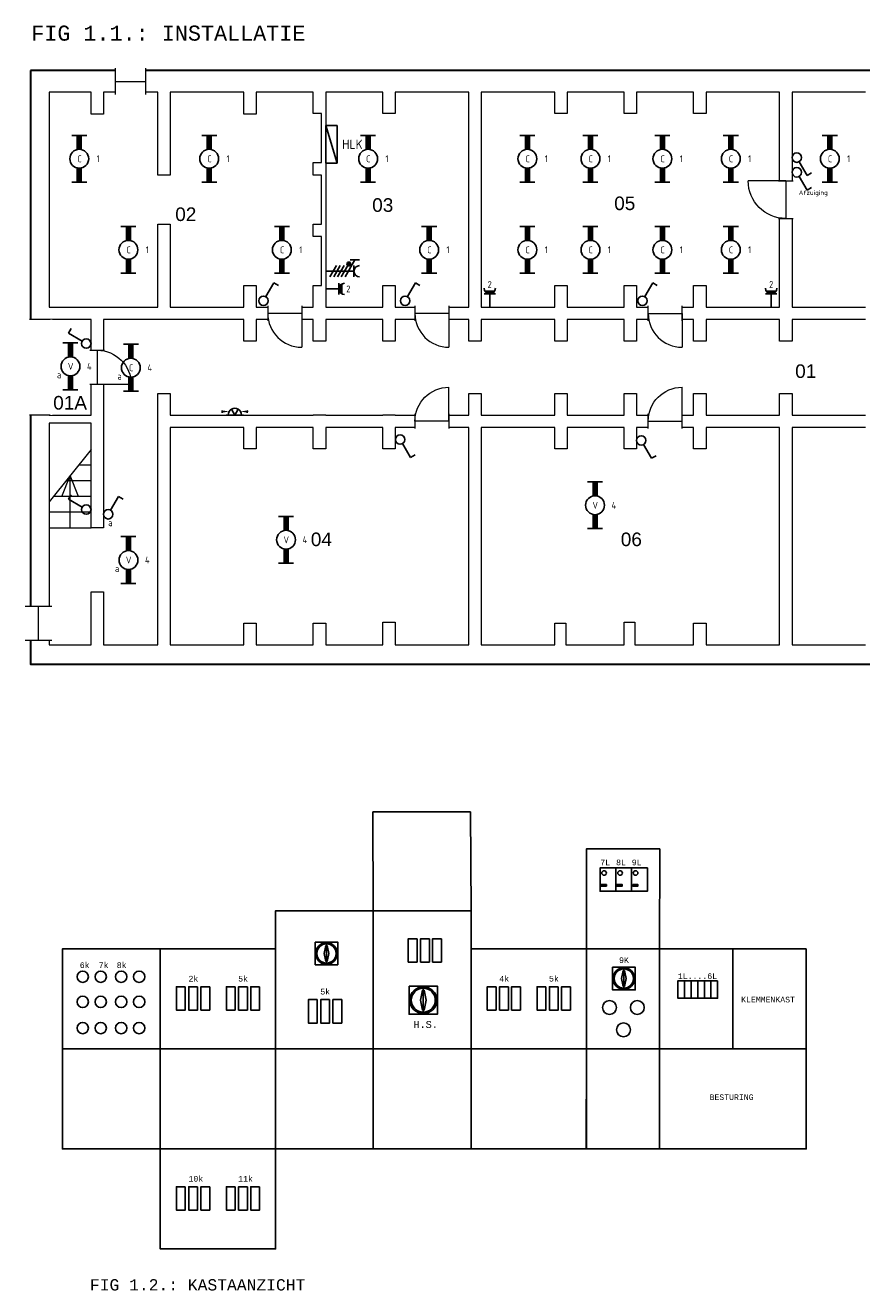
# Model space of a CAD drawing. Extents: x -138 to 45249, y -16608 to 16935.
# Tile 1 of 2: x -138 to 22041, y -16608 to 16935. Entities that reach past the tile are written whole.
import ezdxf
from ezdxf.enums import TextEntityAlignment as Align

# ---------------------------------------------------------------- set-up
doc = ezdxf.new("R2010")
doc.units = 0
doc.header["$LTSCALE"] = 100
doc.header["$MEASUREMENT"] = 0
doc.set_wipeout_variables(frame=1)
for name, color, linetype in [('15', 7, 'Continuous'), ('EL$1----', 3, 'Continuous'), ('EL6112--', 3, 'Continuous'), ('EL6221--', 3, 'Continuous'), ('EL6222--', 3, 'Continuous'), ('EL6311--', 3, 'Continuous'), ('Kastaanzicht', 2, 'Continuous'), ('Text', 1, 'Continuous')]:
    doc.layers.add(name, color=color, linetype=linetype)
for name, color, linetype, lineweight in [('X-L21_C_buitenwanden', 253, 'Continuous', 30), ('X-L22_C_binnenwand', 253, 'Continuous', 13), ('X-L24_C_trappen hellingen', 253, 'Continuous', 5), ('X-L32_C_binnenwandopeningen', 253, 'Continuous', 5), ('X-T22_C_ruimtelabel', 253, 'Continuous', 5)]:
    doc.layers.add(name, color=color, linetype=linetype, lineweight=lineweight)
doc.styles.add('MONOTXT', font='MONOTXT')
doc.styles.add('STABICAD-012', font='ISOCP.SHX', dxfattribs={"height": 120})
doc.styles.add('STABICAD-018', font='ISOCP.SHX', dxfattribs={"height": 180})
doc.styles.add('STABICAD-025', font='ISOCP.SHX', dxfattribs={"height": 250})
doc.styles.get("Standard").update_dxf_attribs({"font": 'arial.ttf'})

# ---------------------------------------------------------------- blocks, each defined once
blk = doc.blocks.new('DVDVB_24_-S-_TrapOp')
at = {"color": 0, "lineweight": -2}
for p, q in [((0.15, 1), (0.15, 0)), ((0.75, 1), (0.25, 0)), ((0.3, 1), (0.3, 0.1)), ((0.45, 1), (0.45, 0.4)), ((0.6, 1), (0.6, 0.7)), ((0.3, 0.7), (0.5, 0.5)), ((0, 0.5), (0.5, 0.5)), ((0.3, 0.3), (0.5, 0.5))]:
    blk.add_line(p, q, dxfattribs=at)
at = {"color": 0, "lineweight": -2, "flags": 128}
blk.add_lwpolyline([(0, 1), (1, 1), (1, 0), (0, 0)], close=True, dxfattribs=at)
blk = doc.blocks.new('DVDVB_32_-S-_Raam')
at = {"linetype": 'Continuous', "lineweight": 13}
blk.add_wipeout([(0, 0.5), (1, 0.5), (1, -0.5), (0, -0.5)], dxfattribs=at)
at = {"color": 1, "linetype": 'ByBlock', "lineweight": -2}
for p, q in [((0, -0.5), (0, 0.5)), ((1, -0.5), (1, 0.5)), ((0, 0), (1, 0))]:
    blk.add_line(p, q, dxfattribs=at)
blk = doc.blocks.new('DVDVB_32_-S-_DoorgangRuimte')
at = {"linetype": 'Continuous', "lineweight": 13}
blk.add_wipeout([(0, 0.6), (1, 0.6), (1, -0.6), (0, -0.6)], dxfattribs=at)
at = {"color": 7, "linetype": 'ByBlock', "lineweight": 13}
for p, q in [((0, -0.5), (0, 0.5)), ((1, -0.5), (1, 0.5))]:
    blk.add_line(p, q, dxfattribs=at)
blk = doc.blocks.new('DVDVB_32_-S-_Deur')
at = {"linetype": 'Continuous', "lineweight": 13}
blk.add_wipeout([(0, -0.5), (1, -0.5), (1, 0.5), (0, 0.5)], dxfattribs=at)
at = {"color": 0, "linetype": 'ByBlock', "lineweight": -2}
for p, q in [((0, -0.5), (0, 0.5)), ((1, -0.5), (1, 0.5)), ((0, 0), (1, 0))]:
    blk.add_line(p, q, dxfattribs=at)
blk = doc.blocks.new('DVDVB_32_-S-_DraairichtingEnkel')
at = {"color": 0, "linetype": 'ByBlock', "lineweight": -2}
blk.add_line((0, 0), (0, 1), dxfattribs=at)
blk.add_arc((0, 0), 1, 0, 90, dxfattribs=at)
blk = doc.blocks.new('CE_1114A1')
at = {"color": 0, "linetype": 'Continuous'}
for p, q in [((0.62, 1.08), (2.74, 4.75)), ((2.74, 4.75), (3.95, 4.05))]:
    blk.add_line(p, q, dxfattribs=at)
blk.add_circle((0, 0), 1.25, dxfattribs=at)
at = {"color": 0, "linetype": 'Continuous', "style": 'STABICAD-018', "flags": 1}
for tag in ['ARTICLECODE', 'CODING']:
    blk.add_attdef(tag, text='', height=1.8, dxfattribs=at).set_placement((0, 0), align=Align.MIDDLE)
at = {"color": 0, "linetype": 'Continuous', "style": 'STABICAD-018'}
blk.add_attdef('CIRCUITSWITCH', text='', height=1.8, dxfattribs=at).set_placement((3, 0.08), align=Align.MIDDLE_LEFT)
blk = doc.blocks.new('*U8')
at = {"color": 0, "linetype": 'Continuous'}
for p, q in [((-6.2, 2), (-6.2, -2)), ((6.2, 2), (6.2, -2))]:
    blk.add_line(p, q, dxfattribs=at)
blk.add_circle((0, 0), 2.5, dxfattribs=at)
for points in [[(-2.5, 0.75), (-6.2, 0.75), (-2.5, -0.75), (-6.2, -0.75)], [(2.5, 0.75), (6.2, 0.75), (2.5, -0.75), (6.2, -0.75)]]:
    blk.add_solid(points, dxfattribs=at)
at = {"color": 0, "linetype": 'Continuous', "style": 'STABICAD-018'}
for tag, p in [('PANEL', (0, 8)), ('CIRCUIT', (0, 5)), ('SUBCIRCUIT', (4.5, 5)), ('LIGHTFIXTURECODE', (0, 0)), ('SWITCHCODE', (4.5, -3))]:
    blk.add_attdef(tag, text='', height=1.8, dxfattribs=at).set_placement(p, align=Align.MIDDLE)
blk = doc.blocks.new('*U9')
at = {"color": 0, "linetype": 'Continuous'}
for p, q in [((-6.2, 2), (-6.2, -2)), ((6.2, 2), (6.2, -2))]:
    blk.add_line(p, q, dxfattribs=at)
blk.add_circle((0, 0), 2.5, dxfattribs=at)
for points in [[(-2.5, 0.75), (-6.2, 0.75), (-2.5, -0.75), (-6.2, -0.75)], [(2.5, 0.75), (6.2, 0.75), (2.5, -0.75), (6.2, -0.75)]]:
    blk.add_solid(points, dxfattribs=at)
at = {"color": 0, "linetype": 'Continuous', "style": 'STABICAD-018'}
for tag, p in [('PANEL', (0, 8)), ('CIRCUIT', (0, 5)), ('SUBCIRCUIT', (4.5, 5)), ('LIGHTFIXTURECODE', (0, 0)), ('SWITCHCODE', (4.5, -3))]:
    blk.add_attdef(tag, text='', height=1.8, dxfattribs=at).set_placement(p, align=Align.MIDDLE)
blk = doc.blocks.new('111304AWP')
at = {"color": 0, "linetype": 'Continuous'}
for p, q in [((1.3, 5.25), (-1.3, 5.25)), ((1.16, 5.05), (-1.16, 5.05)), ((0.96, 4.85), (-0.96, 4.85)), ((0.65, 4.65), (-0.65, 4.65))]:
    blk.add_line(p, q, dxfattribs=at)
blk = doc.blocks.new('*U13')
at = {"color": 0, "linetype": 'Continuous'}
for p, q in [((-1.5, 4.5), (1.5, 4.5)), ((0, 1), (0, 4.5))]:
    blk.add_line(p, q, dxfattribs=at)
blk.add_arc((0, 6), 1.5, 180, 0, dxfattribs=at)
blk.add_blockref('111304AWP', (0, 0), dxfattribs=at)
at = {"color": 0, "linetype": 'Continuous', "style": 'STABICAD-018'}
for tag, p in [('PANEL', (0, 11.5)), ('CIRCUIT', (0, 8.5)), ('SUBCIRCUIT', (4.5, 8.5)), ('ARTICLECODE', (0, 0))]:
    blk.add_attdef(tag, text='', height=1.8, dxfattribs=at).set_placement(p, align=Align.MIDDLE)
at = {"color": 0, "linetype": 'Continuous', "style": 'STABICAD-018', "flags": 1}
blk.add_attdef('POWERCODE', text='', height=1.8, dxfattribs=at).set_placement((13, 8.5), align=Align.MIDDLE)
blk = doc.blocks.new('111304D')
at = {"color": 0, "linetype": 'Continuous'}
for p, q in [((-3, 9.98), (-3, 7.48)), ((-3, 8.73), (1.5, 6.13)), ((-1.5, 8.5), (1.5, 8.5)), ((1.5, 5.13), (-1.5, 6.87)), ((0, 1), (0, 8.5)), ((1.5, 4.13), (-1.5, 5.87)), ((1.5, 3.13), (-1.5, 4.87)), ((1.5, 2.13), (-1.5, 3.87))]:
    blk.add_line(p, q, dxfattribs=at)
at = {"color": 0, "linetype": 'Continuous', "const_width": 0.5}
blk.add_lwpolyline([(-1.68, 7.12, 1), (-2.18, 7.12, 1)], format="xyb", close=True, dxfattribs=at)
at = {"color": 0, "linetype": 'Continuous'}
blk.add_circle((-1.93, 7.12), 0.5, dxfattribs=at)
blk.add_arc((0, 10), 1.5, 180, 0, dxfattribs=at)
at = {"color": 0, "linetype": 'Continuous', "style": 'STABICAD-018'}
for tag, p in [('CIRCUIT', (0, 12.5)), ('PANEL', (0, 15.5)), ('SUBCIRCUIT', (4.5, 12.5)), ('ARTICLECODE', (0, 0))]:
    blk.add_attdef(tag, text='', height=1.8, dxfattribs=at).set_placement(p, align=Align.MIDDLE)
at = {"color": 0, "linetype": 'Continuous', "style": 'STABICAD-018', "flags": 1}
blk.add_attdef('POWERCODE', text='', height=1.8, dxfattribs=at).set_placement((13, 12.5), align=Align.MIDDLE)
blk = doc.blocks.new('E00528')
at = {"color": 0, "linetype": 'Continuous'}
for p, q in [((-2.33, 0.99), (2.33, 0.99)), ((0, 0.99), (-0.89, 2.54)), ((0, 0.99), (0.89, 2.54))]:
    blk.add_line(p, q, dxfattribs=at)
for centre, radius, start, end in [((0.23, 1.91), 3.56, 174.9809, 185.0191), ((0, 0.99), 1.78, 359.9997, 180.0003), ((-0.23, 1.91), 3.56, 354.9809, 5.0191)]:
    blk.add_arc(centre, radius, start, end, dxfattribs=at)
for points in [[(-1.55, 1.91), (-3.32, 2.22), (-3.32, 1.6)], [(1.55, 1.91), (3.32, 2.22), (3.32, 1.6)]]:
    blk.add_solid(points, dxfattribs=at)
at = {"color": 0, "linetype": 'Continuous', "style": 'STABICAD-018'}
for tag, p in [('SWITCHCODE', (0.61, 4.78)), ('ARTICLECODE', (0, 0))]:
    blk.add_attdef(tag, text='', height=1.8, dxfattribs=at).set_placement(p, align=Align.MIDDLE)
blk = doc.blocks.new('cab014')
at = {"color": 0, "linetype": 'Continuous'}
blk.add_line((-40, -20), (0, -20), dxfattribs=at)
for points in [[(-40, -40), (0, -40), (0, 0), (-40, 0), (-40, -40)], [(-34, -19), (-20, -16)], [(-20, -16), (-6, -19), (-6, -21)], [(-34, -21), (-34, -19)], [(-6, -21), (-20, -24), (-34, -21)]]:
    blk.add_lwpolyline(points, dxfattribs=at)
for radius in [19, 17]:
    blk.add_circle((-20, -20), radius, dxfattribs=at)
blk = doc.blocks.new('1116A4A')
at = {"color": 0, "linetype": 'Continuous'}
for p, q in [((-5, 4), (-5, 1)), ((5, 4), (-5, 4)), ((-5, 1), (5, 4)), ((5, 1), (5, 4)), ((-5, 1), (5, 1))]:
    blk.add_line(p, q, dxfattribs=at)
at = {"color": 0, "linetype": 'Continuous', "style": 'STABICAD-018'}
for tag, p in [('PANEL', (0, 15)), ('CIRCUIT', (0, 9)), ('SUBCIRCUIT', (4.5, 9)), ('PANELNAME', (0, 6)), ('ARTICLECODE', (0, 0))]:
    blk.add_attdef(tag, text='', height=1.8, dxfattribs=at).set_placement(p, align=Align.MIDDLE)
blk.add_attdef('CASCADINGPANEL', (0, 0), '', height=1.8, dxfattribs=at)

msp = doc.modelspace()

# ---------------------------------------------------------------- linework, layer by layer
at = {"layer": 'Kastaanzicht'}
for points in [[(11670, -3918), (9078, -3918), (9089, -6538), (11682, -6538)], [(16684, -4899), (14740, -4899), (14740, -7549), (16683, -7549)], [(15523, -5400), (15105, -5400), (15105, -6020), (15523, -6020)], [(15940, -5400), (15523, -5400), (15523, -6020), (15940, -6020)], [(16358, -5400), (15940, -5400), (15940, -6020), (16358, -6020)], [(15134, -5844), (15273, -5844), (15273, -5882), (15134, -5882)], [(15552, -5844), (15690, -5844), (15690, -5882), (15552, -5882)], [(15969, -5844), (16108, -5844), (16108, -5882), (15969, -5882)], [(9089, -6538), (6497, -6538), (6497, -10200), (9089, -10200)], [(11682, -6538), (9089, -6538), (9089, -10200), (11682, -10200)], [(10251, -7277), (10017, -7277), (10017, -7897), (10251, -7897)], [(10576, -7277), (10343, -7277), (10343, -7897), (10576, -7897)], [(10898, -7277), (10664, -7277), (10664, -7897), (10898, -7897)], [(3440, -7549), (848, -7549), (848, -10200), (3440, -10200)], [(3440, -7549), (6497, -7549), (6497, -10200), (3440, -10200)], [(11682, -7549), (14739, -7549), (14739, -10200), (11682, -10200)], [(16683, -7549), (14740, -7549), (14739, -10199), (16682, -10199)], [(18626, -7549), (16683, -7549), (16682, -10199), (18626, -10199)], [(20570, -7550), (18626, -7550), (18626, -10200), (20569, -10200)], [(4104, -8550), (3870, -8550), (3870, -9170), (4104, -9170)], [(4429, -8550), (4195, -8550), (4195, -9170), (4429, -9170)], [(4751, -8550), (4517, -8550), (4517, -9170), (4751, -9170)], [(5427, -8550), (5193, -8550), (5193, -9170), (5427, -9170)], [(5753, -8550), (5519, -8550), (5519, -9170), (5753, -9170)], [(6074, -8550), (5840, -8550), (5840, -9170), (6074, -9170)], [(12346, -8550), (12112, -8550), (12112, -9170), (12346, -9170)], [(12671, -8550), (12437, -8550), (12437, -9170), (12671, -9170)], [(12992, -8550), (12758, -8550), (12758, -9170), (12992, -9170)], [(13669, -8550), (13435, -8550), (13435, -9170), (13669, -9170)], [(13994, -8550), (13760, -8550), (13760, -9170), (13994, -9170)], [(14316, -8550), (14082, -8550), (14082, -9170), (14316, -9170)], [(17342, -8391), (17167, -8391), (17167, -8856), (17342, -8856)], [(17517, -8391), (17342, -8391), (17342, -8856), (17517, -8856)], [(17693, -8391), (17517, -8391), (17517, -8856), (17693, -8856)], [(17868, -8391), (17693, -8391), (17693, -8856), (17868, -8856)], [(18044, -8391), (17868, -8391), (17868, -8856), (18044, -8856)], [(18219, -8391), (18044, -8391), (18044, -8856), (18219, -8856)], [(7605, -8893), (7371, -8893), (7371, -9513), (7605, -9513)], [(7930, -8893), (7696, -8893), (7696, -9513), (7930, -9513)], [(8252, -8893), (8018, -8893), (8018, -9513), (8252, -9513)], [(3440, -10200), (848, -10200), (848, -12851), (3440, -12851)], [(3440, -10200), (6497, -10200), (6497, -12851), (3440, -12851)], [(9089, -10200), (6497, -10200), (6497, -12851), (9089, -12851)], [(11682, -10200), (9089, -10200), (9089, -12851), (11682, -12851)], [(11682, -10200), (14739, -10200), (14739, -12851), (11682, -12851)], [(16682, -10200), (14739, -10200), (14738, -12850), (16682, -12850)], [(16682, -10199), (20569, -10199), (20569, -12851), (16682, -12850)], [(3440, -12851), (6497, -12851), (6497, -15502), (3440, -15502)], [(4104, -13852), (3870, -13852), (3870, -14472), (4104, -14472)], [(4429, -13852), (4195, -13852), (4195, -14472), (4429, -14472)], [(4751, -13852), (4517, -13852), (4517, -14472), (4751, -14472)], [(5427, -13852), (5193, -13852), (5193, -14472), (5427, -14472)], [(5753, -13852), (5519, -13852), (5519, -14472), (5753, -14472)], [(6074, -13852), (5840, -13852), (5840, -14472), (6074, -14472)]]:
    msp.add_lwpolyline(points, close=True, dxfattribs=at)
for centre, radius in [((15209, -5536), 61.5), ((15633, -5536), 61.5), ((16046, -5536), 61.5), ((1385, -8285), 150), ((1861, -8285), 150), ((2405, -8285), 150), ((2881, -8285), 150), ((1385, -8952), 150), ((1861, -8952), 150), ((2405, -8952), 150), ((2881, -8952), 150), ((15352, -9101), 184), ((16090, -9101), 184), ((1385, -9647), 150), ((1861, -9647), 150), ((2405, -9647), 150), ((2881, -9647), 150), ((15726, -9693), 184)]:
    msp.add_circle(centre, radius, dxfattribs=at)
at = {"layer": 'X-L21_C_buitenwanden'}
msp.add_lwpolyline([(0, 15735), (0, 0), (45166, 0), (45166, 15735)], close=True, dxfattribs=at)
at = {"layer": 'X-L22_C_binnenwand'}
for points in [[(495, 9465), (3375, 9465), (3375, 11665), (3705, 11665), (3705, 9465), (5655, 9465), (5655, 10035), (5985, 10035), (5985, 9465), (7498, 9465), (7498, 10035), (7718, 10035), (7718, 11335), (7498, 11335), (7498, 11665), (7718, 11665), (7718, 12965), (7498, 12965), (7498, 13295), (7718, 13295), (7718, 14595), (7498, 14595), (7498, 15165), (5985, 15165), (5985, 14582), (5655, 14582), (5655, 15165), (3705, 15165), (3705, 12965), (3375, 12965), (3375, 15165), (1935, 15165), (1935, 14582), (1605, 14582), (1605, 15165), (495, 15165)], [(7828, 9465), (9340, 9465), (9340, 10035), (9670, 10035), (9670, 9465), (11620, 9465), (11620, 15165), (9670, 15165), (9670, 14595), (9340, 14595), (9340, 15165), (7828, 15165)], [(11950, 15165), (11950, 9465), (13900, 9465), (13900, 10035), (14230, 10035), (14230, 9465), (15742, 9465), (15742, 10035), (16072, 10035), (16072, 9465), (17585, 9465), (17585, 10035), (17915, 10035), (17915, 9465), (19865, 9465), (19865, 15165), (17915, 15165), (17915, 14595), (17585, 14595), (17585, 15165), (16072, 15165), (16072, 14595), (15742, 14595), (15742, 15165), (14230, 15165), (14230, 14595), (13900, 14595), (13900, 15165)], [(495, 6605), (1605, 6605), (1605, 9135), (495, 9135)], [(3705, 6275), (3705, 515), (5655, 515), (5655, 1085), (5985, 1085), (5985, 515), (7498, 515), (7498, 1085), (7828, 1085), (7828, 515), (9340, 515), (9340, 1110), (9670, 1110), (9670, 515), (11620, 515), (11620, 6275), (9670, 6275), (9670, 5705), (9340, 5705), (9340, 6275), (7828, 6275), (7828, 5705), (7498, 5705), (7498, 6275), (5985, 6275), (5985, 5705), (5655, 5705), (5655, 6275)], [(11950, 6275), (11950, 515), (13900, 515), (13900, 1085), (14194, 1085), (14194, 515), (15742, 515), (15742, 1113), (16025, 1113), (16025, 515), (17585, 515), (17585, 1085), (17915, 1085), (17915, 515), (19865, 515), (19865, 6275), (17915, 6275), (17915, 5705), (17585, 5705), (17585, 6275), (16072, 6275), (16072, 5705), (15742, 5705), (15742, 6275), (14230, 6275), (14230, 5705), (13900, 5705), (13900, 6275)]]:
    msp.add_lwpolyline(points, close=True, dxfattribs=at)
for points in [[(22145, 15165), (20195, 15165), (20195, 9465), (22145, 9465)], [(22145, 9135), (20195, 9135), (20195, 8565), (19865, 8565), (19865, 9135), (17915, 9135), (17915, 8565), (17585, 8565), (17585, 9135), (16072, 9135), (16072, 8565), (15742, 8565), (15742, 9135), (14230, 9135), (14230, 8565), (13900, 8565), (13900, 9135), (11950, 9135), (11950, 8565), (11620, 8565), (11620, 9135), (9670, 9135), (9670, 8565), (9340, 8565), (9340, 9135), (7828, 9135), (7828, 8565), (7498, 8565), (7498, 9135), (5985, 9135), (5985, 8565), (5655, 8565), (5655, 9135), (3705, 9135), (3705, 9136), (3375, 9136), (3375, 9135), (1935, 9135), (1935, 3615), (1605, 3615), (1605, 6385), (495, 6385), (495, 515), (1605, 515), (1605, 1915), (1935, 1915), (1935, 515), (3375, 515), (3375, 7175), (3705, 7175), (3705, 6605), (5655, 6605), (5655, 6604), (5985, 6604), (5985, 6605), (7498, 6605), (7498, 6609), (7828, 6609), (7828, 6605), (9340, 6605), (9340, 6609), (9670, 6609), (9670, 6605), (11620, 6605), (11620, 7175), (11950, 7175), (11950, 6605), (13900, 6605), (13900, 7175), (14230, 7175), (14230, 6605), (15742, 6605), (15742, 7175), (16072, 7175), (16072, 6605), (17585, 6605), (17585, 7175), (17915, 7175), (17915, 6605), (19865, 6605), (19865, 7175), (20195, 7175), (20195, 6605), (22145, 6605)], [(22145, 6275), (20195, 6275), (20195, 515), (22145, 515)]]:
    msp.add_lwpolyline(points, dxfattribs=at)
at = {"layer": 'X-L24_C_trappen hellingen'}
msp.add_line((810, 6385), (760, 6385), dxfattribs=at)

# ---------------------------------------------------------------- block references
at = {"layer": 'EL$1----', "linetype": 'Continuous', "yscale": 100, "zscale": 100}
for p, xscale, rotation in [((16195, 5932), -100, 180), ((1480, 4098), 100, 90.00000000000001)]:
    msp.add_blockref('CE_1114A1', p, dxfattribs=dict(at, xscale=xscale, rotation=rotation))
at = {"layer": 'EL$1----', "linetype": 'Continuous'}
ref = msp.add_blockref('CE_1114A1', (2060, 3973), dxfattribs=dict(at, xscale=100, yscale=100, zscale=100))
ref.add_attrib('CIRCUITSWITCH', 'a', dxfattribs={"layer": '0', "color": 1, "linetype": 'Continuous', "height": 180, "style": 'STABICAD-018'}).set_placement((2060, 3748), align=Align.MIDDLE_LEFT)
at = {"layer": 'EL6112--', "linetype": 'Continuous'}
ref = msp.add_blockref('1116A4A', (8228, 13780), dxfattribs=dict(at, xscale=100, yscale=100, zscale=100, rotation=90.00000000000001))
ref.add_attrib('PANELNAME', 'HLK', dxfattribs={"layer": '0', "color": 2, "linetype": 'Continuous', "height": 250, "style": 'STABICAD-025'}).set_placement((8536, 13780), align=Align.MIDDLE)
at = {"layer": 'EL6221--', "linetype": 'Continuous', "xscale": 100, "yscale": 100, "zscale": 100, "rotation": 270}
msp.add_blockref('111304D', (7728, 10416), dxfattribs=at)
at = {"layer": 'EL6222--', "linetype": 'Continuous'}
ref = msp.add_blockref('*U13', (7728, 9947), dxfattribs=dict(at, xscale=100, yscale=100, zscale=100, rotation=270))
ref.add_attrib('CIRCUIT', '2', dxfattribs={"layer": '0', "color": 1, "linetype": 'Continuous', "height": 180, "style": 'STABICAD-018'}).set_placement((8428, 9947), align=Align.MIDDLE)
ref = msp.add_blockref('*U13', (12176, 9365), dxfattribs=dict(at, xscale=100, yscale=100, zscale=100))
ref.add_attrib('CIRCUIT', '2', dxfattribs={"layer": '0', "color": 1, "linetype": 'Continuous', "height": 180, "style": 'STABICAD-018'}).set_placement((12176, 10065), align=Align.MIDDLE)
ref = msp.add_blockref('*U13', (19641, 9365), dxfattribs=dict(at, xscale=100, yscale=100, zscale=100))
ref.add_attrib('CIRCUIT', '2', dxfattribs={"layer": '0', "color": 1, "linetype": 'Continuous', "height": 180, "style": 'STABICAD-018'}).set_placement((19641, 10065), align=Align.MIDDLE)
at = {"layer": 'EL6311--', "linetype": 'Continuous'}
ref = msp.add_blockref('*U8', (1293, 13398), dxfattribs=dict(at, xscale=100, yscale=100, zscale=100, rotation=270))
ref.add_attrib('CIRCUIT', '1', dxfattribs={"layer": '0', "color": 1, "linetype": 'Continuous', "height": 180, "style": 'STABICAD-018'}).set_placement((1793, 13398), align=Align.MIDDLE)
ref.add_attrib('SUBCIRCUIT', 'C', dxfattribs={"layer": '0', "color": 1, "linetype": 'Continuous', "height": 180, "style": 'STABICAD-018'}).set_placement((1299, 13396), align=Align.MIDDLE)
ref = msp.add_blockref('*U8', (4739, 13398), dxfattribs=dict(at, xscale=100, yscale=100, zscale=100, rotation=270))
ref.add_attrib('CIRCUIT', '1', dxfattribs={"layer": '0', "color": 1, "linetype": 'Continuous', "height": 180, "style": 'STABICAD-018'}).set_placement((5239, 13398), align=Align.MIDDLE)
ref.add_attrib('SUBCIRCUIT', 'C', dxfattribs={"layer": '0', "color": 1, "linetype": 'Continuous', "height": 180, "style": 'STABICAD-018'}).set_placement((4745, 13396), align=Align.MIDDLE)
ref = msp.add_blockref('*U8', (8952, 13398), dxfattribs=dict(at, xscale=100, yscale=100, zscale=100, rotation=270))
ref.add_attrib('CIRCUIT', '1', dxfattribs={"layer": '0', "color": 1, "linetype": 'Continuous', "height": 180, "style": 'STABICAD-018'}).set_placement((9452, 13398), align=Align.MIDDLE)
ref.add_attrib('SUBCIRCUIT', 'C', dxfattribs={"layer": '0', "color": 1, "linetype": 'Continuous', "height": 180, "style": 'STABICAD-018'}).set_placement((8958, 13396), align=Align.MIDDLE)
ref = msp.add_blockref('*U8', (13176, 13398), dxfattribs=dict(at, xscale=100, yscale=100, zscale=100, rotation=270))
ref.add_attrib('CIRCUIT', '1', dxfattribs={"layer": '0', "color": 1, "linetype": 'Continuous', "height": 180, "style": 'STABICAD-018'}).set_placement((13676, 13398), align=Align.MIDDLE)
ref.add_attrib('SUBCIRCUIT', 'C', dxfattribs={"layer": '0', "color": 1, "linetype": 'Continuous', "height": 180, "style": 'STABICAD-018'}).set_placement((13182, 13396), align=Align.MIDDLE)
ref = msp.add_blockref('*U8', (14848, 13398), dxfattribs=dict(at, xscale=100, yscale=100, zscale=100, rotation=270))
ref.add_attrib('CIRCUIT', '1', dxfattribs={"layer": '0', "color": 1, "linetype": 'Continuous', "height": 180, "style": 'STABICAD-018'}).set_placement((15348, 13398), align=Align.MIDDLE)
ref.add_attrib('SUBCIRCUIT', 'C', dxfattribs={"layer": '0', "color": 1, "linetype": 'Continuous', "height": 180, "style": 'STABICAD-018'}).set_placement((14854, 13396), align=Align.MIDDLE)
ref = msp.add_blockref('*U8', (16755, 13398), dxfattribs=dict(at, xscale=100, yscale=100, zscale=100, rotation=270))
ref.add_attrib('CIRCUIT', '1', dxfattribs={"layer": '0', "color": 1, "linetype": 'Continuous', "height": 180, "style": 'STABICAD-018'}).set_placement((17255, 13398), align=Align.MIDDLE)
ref.add_attrib('SUBCIRCUIT', 'C', dxfattribs={"layer": '0', "color": 1, "linetype": 'Continuous', "height": 180, "style": 'STABICAD-018'}).set_placement((16761, 13396), align=Align.MIDDLE)
ref = msp.add_blockref('*U8', (18570, 13398), dxfattribs=dict(at, xscale=100, yscale=100, zscale=100, rotation=270))
ref.add_attrib('CIRCUIT', '1', dxfattribs={"layer": '0', "color": 1, "linetype": 'Continuous', "height": 180, "style": 'STABICAD-018'}).set_placement((19070, 13398), align=Align.MIDDLE)
ref.add_attrib('SUBCIRCUIT', 'C', dxfattribs={"layer": '0', "color": 1, "linetype": 'Continuous', "height": 180, "style": 'STABICAD-018'}).set_placement((18576, 13396), align=Align.MIDDLE)
ref = msp.add_blockref('*U8', (21196, 13398), dxfattribs=dict(at, xscale=100, yscale=100, zscale=100, rotation=270))
ref.add_attrib('CIRCUIT', '1', dxfattribs={"layer": '0', "color": 1, "linetype": 'Continuous', "height": 180, "style": 'STABICAD-018'}).set_placement((21696, 13398), align=Align.MIDDLE)
ref.add_attrib('SUBCIRCUIT', 'C', dxfattribs={"layer": '0', "color": 1, "linetype": 'Continuous', "height": 180, "style": 'STABICAD-018'}).set_placement((21202, 13396), align=Align.MIDDLE)
ref = msp.add_blockref('*U8', (2596, 10984), dxfattribs=dict(at, xscale=100, yscale=100, zscale=100, rotation=270))
ref.add_attrib('CIRCUIT', '1', dxfattribs={"layer": '0', "color": 1, "linetype": 'Continuous', "height": 180, "style": 'STABICAD-018'}).set_placement((3096, 10984), align=Align.MIDDLE)
ref.add_attrib('SUBCIRCUIT', 'C', dxfattribs={"layer": '0', "color": 1, "linetype": 'Continuous', "height": 180, "style": 'STABICAD-018'}).set_placement((2602, 10982), align=Align.MIDDLE)
ref = msp.add_blockref('*U8', (6666, 10984), dxfattribs=dict(at, xscale=100, yscale=100, zscale=100, rotation=270))
ref.add_attrib('CIRCUIT', '1', dxfattribs={"layer": '0', "color": 1, "linetype": 'Continuous', "height": 180, "style": 'STABICAD-018'}).set_placement((7166, 10984), align=Align.MIDDLE)
ref.add_attrib('SUBCIRCUIT', 'C', dxfattribs={"layer": '0', "color": 1, "linetype": 'Continuous', "height": 180, "style": 'STABICAD-018'}).set_placement((6672, 10982), align=Align.MIDDLE)
ref = msp.add_blockref('*U8', (10571, 10984), dxfattribs=dict(at, xscale=100, yscale=100, zscale=100, rotation=270))
ref.add_attrib('CIRCUIT', '1', dxfattribs={"layer": '0', "color": 1, "linetype": 'Continuous', "height": 180, "style": 'STABICAD-018'}).set_placement((11071, 10984), align=Align.MIDDLE)
ref.add_attrib('SUBCIRCUIT', 'C', dxfattribs={"layer": '0', "color": 1, "linetype": 'Continuous', "height": 180, "style": 'STABICAD-018'}).set_placement((10577, 10982), align=Align.MIDDLE)
ref = msp.add_blockref('*U8', (13176, 10984), dxfattribs=dict(at, xscale=100, yscale=100, zscale=100, rotation=270))
ref.add_attrib('CIRCUIT', '1', dxfattribs={"layer": '0', "color": 1, "linetype": 'Continuous', "height": 180, "style": 'STABICAD-018'}).set_placement((13676, 10984), align=Align.MIDDLE)
ref.add_attrib('SUBCIRCUIT', 'C', dxfattribs={"layer": '0', "color": 1, "linetype": 'Continuous', "height": 180, "style": 'STABICAD-018'}).set_placement((13182, 10982), align=Align.MIDDLE)
ref = msp.add_blockref('*U8', (14848, 10984), dxfattribs=dict(at, xscale=100, yscale=100, zscale=100, rotation=270))
ref.add_attrib('CIRCUIT', '1', dxfattribs={"layer": '0', "color": 1, "linetype": 'Continuous', "height": 180, "style": 'STABICAD-018'}).set_placement((15348, 10984), align=Align.MIDDLE)
ref.add_attrib('SUBCIRCUIT', 'C', dxfattribs={"layer": '0', "color": 1, "linetype": 'Continuous', "height": 180, "style": 'STABICAD-018'}).set_placement((14854, 10982), align=Align.MIDDLE)
ref = msp.add_blockref('*U8', (16755, 10984), dxfattribs=dict(at, xscale=100, yscale=100, zscale=100, rotation=270))
ref.add_attrib('CIRCUIT', '1', dxfattribs={"layer": '0', "color": 1, "linetype": 'Continuous', "height": 180, "style": 'STABICAD-018'}).set_placement((17255, 10984), align=Align.MIDDLE)
ref.add_attrib('SUBCIRCUIT', 'C', dxfattribs={"layer": '0', "color": 1, "linetype": 'Continuous', "height": 180, "style": 'STABICAD-018'}).set_placement((16761, 10982), align=Align.MIDDLE)
ref = msp.add_blockref('*U8', (18570, 10984), dxfattribs=dict(at, xscale=100, yscale=100, zscale=100, rotation=270))
ref.add_attrib('CIRCUIT', '1', dxfattribs={"layer": '0', "color": 1, "linetype": 'Continuous', "height": 180, "style": 'STABICAD-018'}).set_placement((19070, 10984), align=Align.MIDDLE)
ref.add_attrib('SUBCIRCUIT', 'C', dxfattribs={"layer": '0', "color": 1, "linetype": 'Continuous', "height": 180, "style": 'STABICAD-018'}).set_placement((18576, 10982), align=Align.MIDDLE)
ref = msp.add_blockref('*U8', (2662, 7859), dxfattribs=dict(at, xscale=100, yscale=100, zscale=100, rotation=270))
ref.add_attrib('CIRCUIT', '4', dxfattribs={"layer": '0', "color": 1, "linetype": 'Continuous', "height": 180, "style": 'STABICAD-018'}).set_placement((3162, 7859), align=Align.MIDDLE)
ref.add_attrib('SUBCIRCUIT', 'C', dxfattribs={"layer": '0', "color": 1, "linetype": 'Continuous', "height": 180, "style": 'STABICAD-018'}).set_placement((2668, 7857), align=Align.MIDDLE)
ref.add_attrib('SWITCHCODE', 'a', dxfattribs={"layer": '0', "color": 1, "linetype": 'Continuous', "height": 180, "style": 'STABICAD-018'}).set_placement((2362, 7634), align=Align.MIDDLE)
at = {"layer": 'EL6311--', "linetype": 'Continuous', "xscale": 100, "yscale": 100, "zscale": 100}
msp.add_blockref('E00528', (5418, 6506), dxfattribs=at)
at = {"layer": 'EL6311--', "linetype": 'Continuous'}
ref = msp.add_blockref('*U8', (14969, 4213), dxfattribs=dict(at, xscale=100, yscale=100, zscale=100, rotation=270))
ref.add_attrib('CIRCUIT', '4', dxfattribs={"layer": '0', "color": 1, "linetype": 'Continuous', "height": 180, "style": 'STABICAD-018'}).set_placement((15469, 4213), align=Align.MIDDLE)
ref.add_attrib('SUBCIRCUIT', 'V', dxfattribs={"layer": '0', "color": 1, "linetype": 'Continuous', "height": 180, "style": 'STABICAD-018'}).set_placement((14975, 4211), align=Align.MIDDLE)
ref = msp.add_blockref('*U8', (6776, 3298), dxfattribs=dict(at, xscale=100, yscale=100, zscale=100, rotation=270))
ref.add_attrib('CIRCUIT', '4', dxfattribs={"layer": '0', "color": 1, "linetype": 'Continuous', "height": 180, "style": 'STABICAD-018'}).set_placement((7276, 3298), align=Align.MIDDLE)
ref.add_attrib('SUBCIRCUIT', 'V', dxfattribs={"layer": '0', "color": 1, "linetype": 'Continuous', "height": 180, "style": 'STABICAD-018'}).set_placement((6782, 3296), align=Align.MIDDLE)
ref = msp.add_blockref('*U8', (2597, 2760), dxfattribs=dict(at, xscale=100, yscale=100, zscale=100, rotation=270))
ref.add_attrib('CIRCUIT', '4', dxfattribs={"layer": '0', "color": 1, "linetype": 'Continuous', "height": 180, "style": 'STABICAD-018'}).set_placement((3097, 2760), align=Align.MIDDLE)
ref.add_attrib('SUBCIRCUIT', 'V', dxfattribs={"layer": '0', "color": 1, "linetype": 'Continuous', "height": 180, "style": 'STABICAD-018'}).set_placement((2603, 2758), align=Align.MIDDLE)
ref.add_attrib('SWITCHCODE', 'a', dxfattribs={"layer": '0', "color": 1, "linetype": 'Continuous', "height": 180, "style": 'STABICAD-018'}).set_placement((2297, 2535), align=Align.MIDDLE)
at = {"layer": 'Kastaanzicht', "linetype": 'Continuous', "rotation": 270}
for p, xscale, yscale, zscale in [((8149, -7969), 15, 15, 15), ((16034, -8634), 15, 15, 15), ((10791, -9282), 18.75, 18.75, 18.75)]:
    msp.add_blockref('cab014', p, dxfattribs=dict(at, xscale=xscale, yscale=yscale, zscale=zscale))
at = {"layer": 'X-L24_C_trappen hellingen', "xscale": -2770, "yscale": 1110, "rotation": 270}
msp.add_blockref('DVDVB_24_-S-_TrapOp', (495, 3615), dxfattribs=at)

# ---------------------------------------------------------------- texts
at = {"layer": '15', "linetype": 'Continuous', "lineweight": 0, "style": 'MONOTXT'}
for s, height, p in [('FIG 1.1.: INSTALLATIE', 400, (20, 16528)), ('FIG 1.2.: KASTAANZICHT', 300, (1576, -16603))]:
    msp.add_text(s, height=height, dxfattribs=at).set_placement(p)
at = {"layer": 'Kastaanzicht', "linetype": 'Continuous', "lineweight": 0, "style": 'MONOTXT'}
for s, height, p in [('7L', 150, (15110, -5331)), ('8L', 150, (15528, -5331)), ('9L', 150, (15945, -5331)), ('6k', 150, (1307, -8055)), ('7k', 150, (1810, -8055)), ('8k', 150, (2287, -8055)), ('9K', 150, (15607, -7921)), ('2k', 150, (4190, -8413)), ('5k', 150, (5507, -8413)), ('4k', 150, (12432, -8413)), ('5k', 150, (13749, -8413)), ('1L....6L', 150, (17167, -8347)), ('5k', 150, (7685, -8756)), ('KLEMMENKAST', 150, (18843, -8967)), ('H.S.', 187.5, (10154, -9645)), ('BESTURING', 150, (18006, -11555)), ('10k', 150, (4190, -13716)), ('11k', 150, (5507, -13716))]:
    msp.add_text(s, height=height, dxfattribs=at).set_placement(p)
at = {"layer": 'X-T22_C_ruimtelabel'}
for s, p in [('02', (4118, 11927)), ('03', (9341, 12171)), ('05', (15758, 12217)), ('01', (20557, 7767)), ('04', (7713, 3309)), ('06', (15932, 3309))]:
    msp.add_text(s, height=360, dxfattribs=at).set_placement(p, align=Align.MIDDLE_CENTER)

# ---------------------------------------------------------------- next in the draw order: block references
at = {"layer": 'X-L32_C_binnenwandopeningen'}
for name, p, xscale, yscale in [('DVDVB_32_-S-_Raam', (2255, 15450), 799.9967787, 699.9988111), ('DVDVB_32_-S-_Deur', (16379, 9300), 900.0243759, 390), ('DVDVB_32_-S-_Deur', (16379, 6440), 900.0243759, 390)]:
    msp.add_blockref(name, p, dxfattribs=dict(at, xscale=xscale, yscale=yscale))
for name, p, xscale, yscale, rotation in [('DVDVB_32_-S-_Deur', (20030, 12815), 999.9998557, 390, 270), ('DVDVB_32_-S-_Deur', (7191, 9300), 900.0243759, 390, 180), ('DVDVB_32_-S-_Deur', (11095, 9300), 900.0244677, 390, 180), ('DVDVB_32_-S-_DoorgangRuimte', (248, 6605), 2528, 555, 90), ('DVDVB_32_-S-_Deur', (1770, 8320), 899.9939218, 390, 270), ('DVDVB_32_-S-_Deur', (11095, 6440), 900.0244677, 390, 180), ('DVDVB_32_-S-_Raam', (212, 625), 899.9975402, 699.9988111, 90)]:
    msp.add_blockref(name, p, dxfattribs=dict(at, xscale=xscale, yscale=yscale, rotation=rotation))

# ---------------------------------------------------------------- next in the draw order: block references
at = {"layer": 'EL$1----', "linetype": 'Continuous', "yscale": 100, "zscale": 100}
for p, xscale, rotation in [((20318, 13427), -100, 180), ((20318, 13038), -100, 180), ((1480, 8499), 100, 90.00000000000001), ((9801, 5954), -100, 180)]:
    msp.add_blockref('CE_1114A1', p, dxfattribs=dict(at, xscale=xscale, rotation=rotation))
at = {"layer": 'EL$1----', "linetype": 'Continuous', "xscale": 100, "yscale": 100, "zscale": 100}
for p in [(6177, 9634), (9932, 9634), (16226, 9634)]:
    msp.add_blockref('CE_1114A1', p, dxfattribs=at)
at = {"layer": 'EL6311--', "linetype": 'Continuous'}
ref = msp.add_blockref('*U9', (1059, 7895), dxfattribs=dict(at, xscale=100, yscale=100, zscale=100, rotation=270))
ref.add_attrib('CIRCUIT', '4', dxfattribs={"layer": '0', "color": 1, "linetype": 'Continuous', "height": 180, "style": 'STABICAD-018'}).set_placement((1559, 7895), align=Align.MIDDLE)
ref.add_attrib('SUBCIRCUIT', 'V', dxfattribs={"layer": '0', "color": 1, "linetype": 'Continuous', "height": 180, "style": 'STABICAD-018'}).set_placement((1065, 7893), align=Align.MIDDLE)
ref.add_attrib('SWITCHCODE', 'a', dxfattribs={"layer": '0', "color": 1, "linetype": 'Continuous', "height": 180, "style": 'STABICAD-018'}).set_placement((759, 7670), align=Align.MIDDLE)
at = {"layer": 'X-L32_C_binnenwandopeningen'}
for p, xscale, yscale, rotation in [((20030, 12815), 999.9998557, -999.9998557, 270), ((7191, 9300), 900.0243759, 900.0243759, 180), ((11095, 9300), 900.0244677, 900.0244677, 180), ((17279, 9300), 900.0243759, 900.0243759, 180), ((1770, 7420), 899.9939218, -899.9939218, 90), ((11095, 6440), 900.0244677, -900.0244677, 180), ((17279, 6440), 900.0243759, -900.0243759, 180)]:
    msp.add_blockref('DVDVB_32_-S-_DraairichtingEnkel', p, dxfattribs=dict(at, xscale=xscale, yscale=yscale, rotation=rotation))

# ---------------------------------------------------------------- next in the draw order: texts
at = {"layer": 'Text', "style": 'STABICAD-012'}
msp.add_text('Afzuiging', height=120, dxfattribs=at).set_placement((20372, 12439))
at = {"layer": 'X-T22_C_ruimtelabel'}
msp.add_text('01A', height=360, dxfattribs=at).set_placement((1050, 6930), align=Align.MIDDLE_CENTER)

doc.saveas('drawing.dxf')
